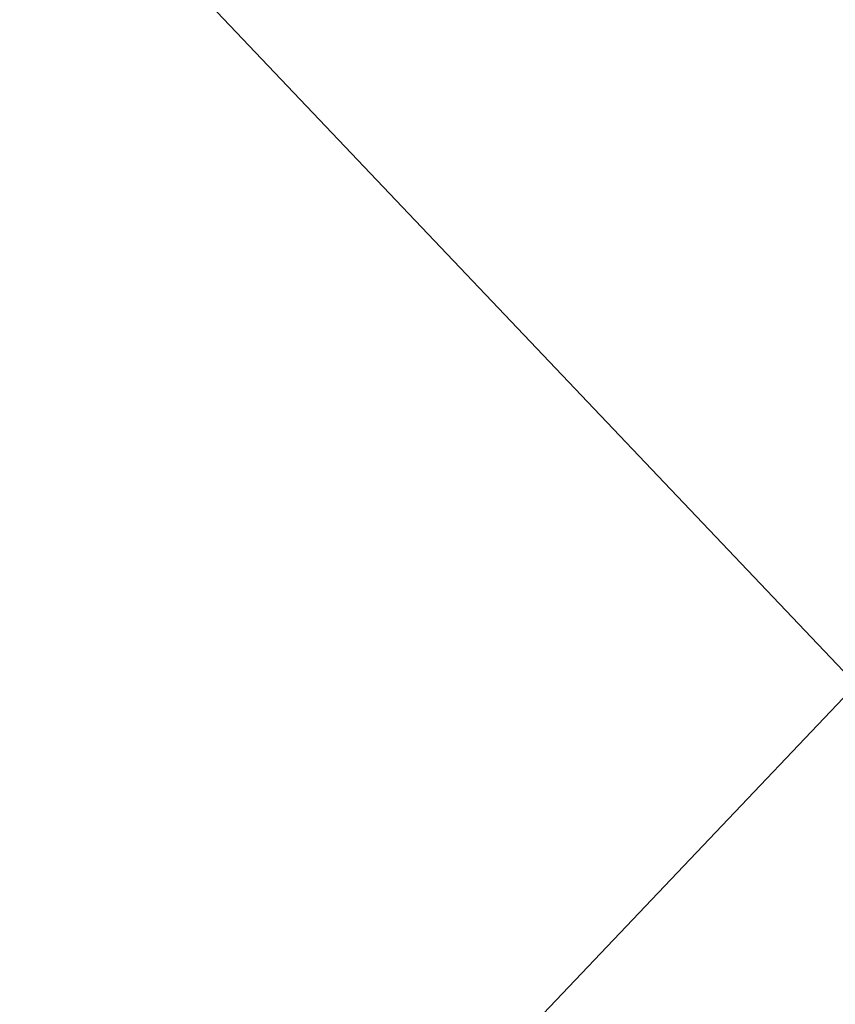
# Model space of a CAD drawing. Header units: millimetres. Extents: x -18 to 146, y -18 to 146.
# Tile 174 of 256: x 33.42 to 34.72, y 32.71 to 34.27. Entities that reach past the tile are written whole.
import ezdxf

# ---------------------------------------------------------------- set-up
doc = ezdxf.new("R2010")
doc.units = ezdxf.units.MM
doc.header["$LTSCALE"] = 25.4
doc.layers.get('0').update_dxf_attribs({"true_color": 0xff5454})

# ---------------------------------------------------------------- blocks, each defined once
blk = doc.blocks.new('CL-KEA-LED-30W-8770-8771.STL')
at = {"color": 250, "true_color": 0x313131}
mesh = blk.add_polyface(dxfattribs=at)
corners = [(35.5394, 39.173, 46.0776), (34.7517, 33.2151, 40.6424), (31.7583, 36.3642, 40.6424)]
mesh.append_faces([[corners[k] for k in face] for face in [(0, 1, 2)]], dxfattribs={"color": 250})
mesh = blk.add_polyface(dxfattribs=at)
corners = [(33.6609, 38.5911, 49.4588), (38.5911, 33.6609, 47.9225), (38.5911, 33.6609, 49.4588), (33.6609, 38.5911, 47.9225)]
mesh.append_faces([[corners[k] for k in face] for face in [(0, 1, 2), (1, 0, 3)]], dxfattribs={"vtx0": -1, "color": 250})
mesh = blk.add_polyface(dxfattribs=at)
corners = [(34.7517, 33.2151, 40.6424), (35.4454, 27.0222, 34.8528), (31.8219, 30.1329, 34.8528), (38.0484, 30.385, 40.6424)]
mesh.append_faces([[corners[k] for k in face] for face in [(0, 1, 2), (1, 0, 3)]], dxfattribs={"vtx0": -1, "color": 250})

msp = doc.modelspace()

# ---------------------------------------------------------------- block references
at = {"color": 0}
msp.add_blockref('CL-KEA-LED-30W-8770-8771.STL', (0, 0), dxfattribs=at)

doc.saveas('drawing.dxf')
